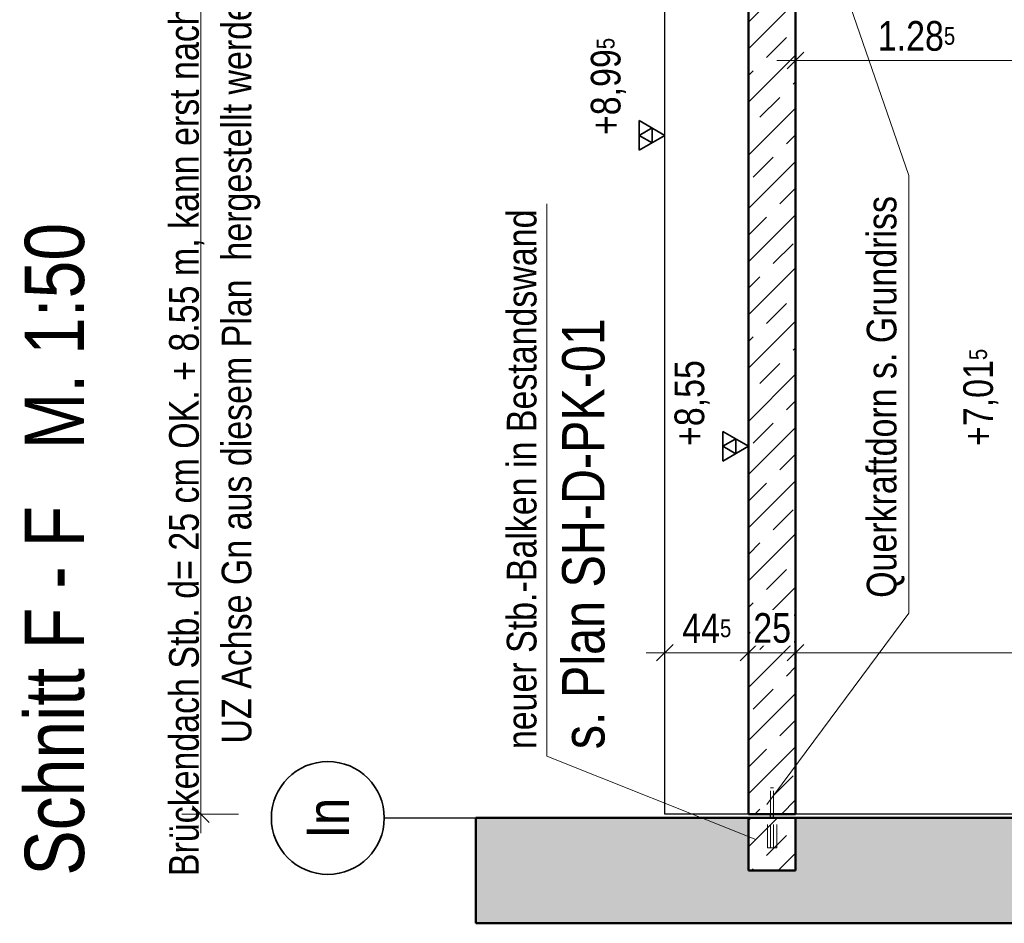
# Model space of a CAD drawing. Header units: millimetres. Extents: x -13 to 146, y -13 to 60.
# Tile 140 of 170: x 51.57 to 56.81, y 10.21 to 15.01. Entities that reach past the tile are written whole.
import ezdxf
from ezdxf.enums import TextEntityAlignment as Align

# ---------------------------------------------------------------- set-up
doc = ezdxf.new("R2010")
doc.units = ezdxf.units.MM
doc.linetypes.add('DASHDOTX2', pattern=[2, 1, -0.5, 0, -0.5])
doc.linetypes.add('HIDDEN', pattern=[0.375, 0.25, -0.125])
doc.layers.add('Achsen', color=7, linetype='Continuous', lineweight=20)
doc.layers.add('Schraffuren', color=7, linetype='Continuous', lineweight=20)
doc.styles.add('Arial Narrow', font='ARIALN.TTF')
doc.dimstyles.new('Arch_Strakon_dimstyle', dxfattribs={"dimtxt": 11.25, "dimasz": 1, "dimexe": 1.25, "dimexo": 0.0625, "dimgap": 1, "dimtad": 0, "dimdec": 5, "dimzin": 12, "dimdsep": 46, "dimtxsty": 'Arial Narrow', "dimblk": 'Arrowhead_Tick', "dimsah": 1, "dimcen": 0, "dimse1": 1, "dimse2": 1, "dimclrd": 6, "dimclrt": 3, "dimazin": 0, "dimtfac": 1, "dimtdec": 4, "dimtmove": 0, "dimatfit": 3, "dimldrblk": 'NONE', "dimfxl": 1, "dimtvp": 1, "dimtolj": 1, "dimtzin": 0, "dimlwd": 13, "dimarcsym": 2})
pattern_1 = [(45, (0, 0), (-0.14142136, 0.14142136), [0.15, -0.1]), (45, (-0.07071, 0.07071), (-0.14142136, 0.14142136), [])]

# ---------------------------------------------------------------- blocks, each defined once
blk = doc.blocks.new('Arrowhead_Tick')
at = {"color": 0, "linetype": 'Continuous', "lineweight": -2}
for p, q in [((0, 20), (0, -10)), ((-1, 0), (0, 0)), ((10, 0), (0, 0))]:
    blk.add_line(p, q, dxfattribs=at)
at = {"color": 2, "linetype": 'Continuous', "lineweight": 35}
blk.add_line((4.42, 4.42), (-4.42, -4.42), dxfattribs=at)
blk = doc.blocks.new('*D273')
at = {"color": 6, "linetype": 'Continuous', "lineweight": 13}
blk.add_line((55.7076, 14.7972), (56.9726, 14.7972), dxfattribs=at)
at = {"layer": 'Defpoints', "color": 0}
for p in [(56.9826, 15.7146), (56.9826, 14.7972), (55.6976, 10.7913)]:
    blk.add_point(p, dxfattribs=at)
at = {"color": 6, "lineweight": 13, "xscale": 0.01, "yscale": 0.01, "zscale": 0.01}
blk.add_blockref('Arrowhead_Tick', (56.9826, 14.7972), dxfattribs=at)
at = {"color": 6, "lineweight": 13, "xscale": 0.01, "yscale": 0.01, "zscale": 0.01, "rotation": 180}
blk.add_blockref('Arrowhead_Tick', (55.6976, 14.7972), dxfattribs=at)
at = {"color": 2, "lineweight": 35, "insert": (56.3401, 14.9276), "char_height": 0.1575, "attachment_point": 5, "style": 'Arial Narrow', "bg_fill": 3, "box_fill_scale": 1.1, "bg_fill_color": 256, "bg_fill_true_color": 13158600, "bg_fill_transparency": 0}
blk.add_mtext('\\A1;1.28{\\A1;\\H.6x;\\S5;}', dxfattribs=at)
blk = doc.blocks.new('_None')
blk = doc.blocks.new('*D288')
at = {"color": 6, "linetype": 'Continuous', "lineweight": 13}
blk.add_line((52.5355, 10.8013), (52.5355, 16.1122), dxfattribs=at)
at = {"layer": 'Defpoints', "color": 0}
for p in [(52.5355, 16.1222), (55.0026, 16.1222), (55.0026, 10.7913)]:
    blk.add_point(p, dxfattribs=at)
at = {"color": 6, "lineweight": 13, "xscale": 0.01, "yscale": 0.01, "zscale": 0.01}
for p, rotation in [((52.5355, 16.1222), 90), ((52.5355, 10.7913), 270)]:
    blk.add_blockref('Arrowhead_Tick', p, dxfattribs=dict(at, rotation=rotation))
blk = doc.blocks.new('*D289')
at = {"color": 6, "linetype": 'Continuous', "lineweight": 13}
blk.add_line((55.0126, 11.65), (55.4376, 11.65), dxfattribs=at)
at = {"layer": 'Defpoints', "color": 0}
for p in [(55.0026, 10.7913), (55.4476, 10.7913)]:
    blk.add_point(p, dxfattribs=at)
at = {"color": 6, "lineweight": 13, "xscale": 0.01, "yscale": 0.01, "zscale": 0.01}
blk.add_blockref('Arrowhead_Tick', (55.4476, 11.65), dxfattribs=at)
at = {"color": 6, "lineweight": 13, "xscale": 0.01, "yscale": 0.01, "zscale": 0.01, "rotation": 180}
blk.add_blockref('Arrowhead_Tick', (55.0026, 11.65), dxfattribs=at)
at = {"color": 2, "lineweight": 35, "insert": (55.2251, 11.7788), "char_height": 0.1575, "attachment_point": 5, "style": 'Arial Narrow', "bg_fill": 3, "box_fill_scale": 1.1, "bg_fill_color": 256, "bg_fill_true_color": 13158600, "bg_fill_transparency": 0}
blk.add_mtext('\\A1;44{\\A1;\\H.6x;\\S5;}', dxfattribs=at)
at = {"layer": 'Defpoints', "color": 0}
blk.add_point((55.4476, 11.65), dxfattribs=at)
blk = doc.blocks.new('*D290')
at = {"color": 6, "linetype": 'Continuous', "lineweight": 13}
blk.add_line((55.4576, 11.65), (55.6876, 11.65), dxfattribs=at)
at = {"layer": 'Defpoints', "color": 0}
for p in [(55.6976, 11.65), (55.4476, 10.7913), (55.6976, 10.4913)]:
    blk.add_point(p, dxfattribs=at)
at = {"color": 6, "lineweight": 13, "xscale": 0.01, "yscale": 0.01, "zscale": 0.01}
blk.add_blockref('Arrowhead_Tick', (55.6976, 11.65), dxfattribs=at)
at = {"color": 6, "lineweight": 13, "xscale": 0.01, "yscale": 0.01, "zscale": 0.01, "rotation": 180}
blk.add_blockref('Arrowhead_Tick', (55.4476, 11.65), dxfattribs=at)
at = {"color": 2, "lineweight": 35, "insert": (55.5726, 11.7804), "char_height": 0.1575, "attachment_point": 5, "style": 'Arial Narrow', "bg_fill": 3, "box_fill_scale": 1.1, "bg_fill_color": 256, "bg_fill_true_color": 13158600, "bg_fill_transparency": 0}
blk.add_mtext('\\A1;25', dxfattribs=at)
blk = doc.blocks.new('*D291')
at = {"color": 6, "linetype": 'Continuous', "lineweight": 13}
blk.add_line((55.7076, 11.65), (59.8175, 11.65), dxfattribs=at)
at = {"layer": 'Defpoints', "color": 0}
for p in [(59.8275, 11.65), (55.6976, 10.4913), (59.8275, 10.4913)]:
    blk.add_point(p, dxfattribs=at)
at = {"color": 6, "lineweight": 13, "xscale": 0.01, "yscale": 0.01, "zscale": 0.01}
blk.add_blockref('Arrowhead_Tick', (59.8275, 11.65), dxfattribs=at)
at = {"color": 6, "lineweight": 13, "xscale": 0.01, "yscale": 0.01, "zscale": 0.01, "rotation": 180}
blk.add_blockref('Arrowhead_Tick', (55.6976, 11.65), dxfattribs=at)
at = {"color": 2, "lineweight": 35, "insert": (57.7625, 11.7804), "char_height": 0.1575, "attachment_point": 5, "style": 'Arial Narrow', "bg_fill": 3, "box_fill_scale": 1.1, "bg_fill_color": 256, "bg_fill_true_color": 13158600, "bg_fill_transparency": 0}
blk.add_mtext('\\A1;4.13', dxfattribs=at)

msp = doc.modelspace()

# ---------------------------------------------------------------- hatches: boundary and pattern name
at = {"layer": 'Schraffuren', "lineweight": 13}
h = msp.add_hatch(dxfattribs=at)
h.set_pattern_fill('bB', color=6, scale=0.01, angle=45, style=0, pattern_type=2)
h.set_pattern_definition(pattern_1)
h.paths.add_polyline_path([(55.697551, 10.791334), (55.697551, 16.122152), (55.447551, 16.122152), (55.447551, 10.791334)])
at = {"layer": 'Schraffuren', "lineweight": 13, "true_color": 0xf0f0f0}
msp.add_hatch(color=7, dxfattribs=at).paths.add_polyline_path([(60.107551, 10.211334), (60.107551, 10.491334), (59.827551, 10.491334), (59.827551, 10.771334), (55.697551, 10.771334), (55.697551, 10.491334), (55.447551, 10.491334), (55.447551, 10.771334), (53.997551, 10.771334), (53.997551, 10.211334)])
at = {"layer": 'Schraffuren', "lineweight": 13}
h = msp.add_hatch(dxfattribs=at)
h.set_pattern_fill('bB', color=6, scale=0.01, angle=45, style=0, pattern_type=2)
h.set_pattern_definition(pattern_1)
h.paths.add_polyline_path([(55.447551, 10.491334), (55.697551, 10.491334), (55.697551, 10.771334), (55.447551, 10.771334)])

# ---------------------------------------------------------------- linework, layer by layer
at = {"color": 5, "linetype": 'Continuous', "lineweight": 18}
for p, q in [((56.298891, 14.186638), (55.643392, 16.087584)), ((56.298891, 14.186638), (56.298891, 11.859617)), ((54.374819, 14.03604), (54.374819, 11.100592)), ((56.298891, 11.859617), (55.545067, 10.843594)), ((54.374819, 11.100592), (55.485308, 10.657539))]:
    msp.add_line(p, q, dxfattribs=at)
at = {"color": 3, "linetype": 'Continuous', "lineweight": 25}
for p, q in [((55.002551, 14.32125), (55.002551, 14.924869)), ((55.447551, 12.668456), (55.447551, 13.197656))]:
    msp.add_line(p, q, dxfattribs=at)
at = {"color": 2, "linetype": 'Continuous', "lineweight": 35}
for p, q in [((55.002551, 14.4), (54.866156, 14.47875)), ((54.866156, 14.47875), (54.866156, 14.32125)), ((54.934353, 14.439375), (54.866156, 14.4)), ((54.866156, 14.32125), (55.002551, 14.4)), ((54.866156, 14.4), (54.934353, 14.360625)), ((54.934353, 14.360625), (54.934353, 14.439375)), ((55.447551, 12.747206), (55.311156, 12.825956)), ((55.311156, 12.825956), (55.311156, 12.668456)), ((55.379353, 12.786581), (55.311156, 12.747206)), ((55.379353, 12.707831), (55.379353, 12.786581)), ((55.311156, 12.668456), (55.447551, 12.747206)), ((55.311156, 12.747206), (55.379353, 12.707831))]:
    msp.add_line(p, q, dxfattribs=at)
at = {"color": 4, "linetype": 'Continuous', "lineweight": 50}
for p, q in [((53.997551, 10.211334), (53.997551, 10.771334)), ((60.107551, 10.211334), (53.997551, 10.211334))]:
    msp.add_line(p, q, dxfattribs=at)
at = {"layer": 'Achsen', "color": 3, "linetype": 'DASHDOTX2', "lineweight": 25, "ltscale": 0.5}
msp.add_line((53.510681, 10.771334), (61.481056, 10.771334), dxfattribs=at)
at = {"layer": 'Achsen', "color": 2, "linetype": 'Continuous', "lineweight": 35}
msp.add_circle((53.210681, 10.771334), 0.3, dxfattribs=at)

# ---------------------------------------------------------------- texts
at = {"color": 2, "lineweight": 35, "style": 'Arial Narrow'}
for s, rotation, p in [('UZ Achse Gn aus diesem Plan  hergestellt werden', 90.00002, (52.804328, 11.167232)), ('neuer Stb.-Balken in Bestandswand', 90, (54.3198, 11.137271))]:
    msp.add_text(s, height=0.1575, rotation=rotation, dxfattribs=at).set_placement(p)
at = {"color": 4, "lineweight": 50, "style": 'Arial Narrow'}
msp.add_text('s. Plan SH-D-PK-01', height=0.225, rotation=90, dxfattribs=at).set_placement((54.681344, 11.136726))
at = {"color": 2, "lineweight": 35, "char_height": 0.1575, "attachment_point": 1, "rotation": 90, "line_spacing_factor": 0.9, "style": 'Arial Narrow'}
for s, insert in [(' +8,99{\\A1;\\H.6x;\\S5;}', (54.608801, 14.351175)), (' +7,01{\\A1;\\H.6x;\\S5;}', (56.588801, 12.698381)), (' +8,55', (55.053801, 12.698381))]:
    msp.add_mtext(s, dxfattribs=dict(at, insert=insert))
at = {"layer": 'Achsen', "color": 2, "lineweight": 35, "style": 'Arial Narrow'}
msp.add_text('Brückendach Stb. d= 25 cm OK. + 8.55 m, kann erst nach Fertigstellung', height=0.1575, rotation=90.00002, dxfattribs=at).set_placement((52.524703, 10.462091))
at = {"layer": 'Achsen', "color": 1, "lineweight": 70, "style": 'Arial Narrow'}
msp.add_text('Schnitt F - F   M. 1:50', height=0.315, rotation=90, dxfattribs=at).set_placement((51.914907, 10.464971))
at = {"layer": 'Achsen', "color": 4, "lineweight": 50, "style": 'Arial Narrow'}
msp.add_text('In', height=0.225, rotation=90, dxfattribs=at).set_placement((53.210681, 10.770507), align=Align.MIDDLE_CENTER)

# ---------------------------------------------------------------- dimensions: what is measured, and where the dimension line sits
at = {"lineweight": 35}
dim = msp.add_linear_dim(base=(52.535491, 16.122152), p1=(55.002551, 10.791334), p2=(55.002551, 16.122152), angle=90, text=' ', dimstyle='Arch_Strakon_dimstyle', override={"dimscale": 0.01, "dimtxt": 15, "dimasz": 1, "dimgap": 5, "dimtad": 1, "dimjust": 0, "dimtih": 0, "dimtoh": 0, "dimdec": 5, "dimdsep": 46, "dimtxsty": 'Arial Narrow', "dimclrd": 6, "dimclrt": 2, "dimtix": 1, "dimtofl": 255, "dimtmove": 0, "dimatfit": 2, "dimfxl": 0, "dimfxlon": 0, "dimtvp": 33.333333, "dimtfill": 1, "dimtfillclr": 7, "dimlwd": 13}, dxfattribs=at)
dim.commit()
dim.dimension.update_dxf_attribs({"geometry": '*D288', "text_midpoint": (52.535491, 13.456743), "dimtype": 160})

# ---------------------------------------------------------------- next in the draw order: dimensions: what is measured, and where the dimension line sits
for base, p1, p2, text, picture, middle in [((56.982551, 14.797206), (55.697551, 10.791334), (56.982551, 15.714618), '1.28{\\A1;\\H.6x;\\S5;}', '*D273', (56.340051, 14.797206)), ((55.447551, 11.65), (55.002551, 10.791334), (55.447551, 10.791334), '44{\\A1;\\H.6x;\\S5;}', '*D289', (55.225051, 11.65))]:
    dim = msp.add_linear_dim(base=base, p1=p1, p2=p2, text=text, dimstyle='Arch_Strakon_dimstyle', override={"dimscale": 0.01, "dimtxt": 15.75, "dimasz": 1, "dimgap": 5, "dimtad": 1, "dimjust": 0, "dimtih": 0, "dimtoh": 0, "dimdec": 5, "dimdsep": 46, "dimtxsty": 'Arial Narrow', "dimclrd": 6, "dimclrt": 2, "dimtix": 1, "dimtofl": 255, "dimtmove": 0, "dimatfit": 2, "dimfxl": 0, "dimfxlon": 0, "dimtvp": 31.746032, "dimtfill": 1, "dimtfillclr": 7, "dimlwd": 13}, dxfattribs=at)
    dim.commit()
    dim.dimension.update_dxf_attribs({"geometry": picture, "text_midpoint": middle, "dimtype": 160})

# ---------------------------------------------------------------- next in the draw order: linework, layer by layer
at = {"layer": 'Achsen', "color": 3, "linetype": 'Continuous', "lineweight": 25}
msp.add_line((55.002551, 10.791334), (55.002551, 16.122152), dxfattribs=at)

# ---------------------------------------------------------------- next in the draw order: texts
at = {"color": 2, "lineweight": 35, "style": 'Arial Narrow'}
msp.add_text('Querkraftdorn s. Grundriss', height=0.1575, rotation=90, dxfattribs=at).set_placement((56.233341, 11.941554))

# ---------------------------------------------------------------- next in the draw order: dimensions: what is measured, and where the dimension line sits
at = {"lineweight": 35}
dim = msp.add_linear_dim(base=(55.697551, 11.65), p1=(55.447551, 10.791334), p2=(55.697551, 10.491334), text='25', dimstyle='Arch_Strakon_dimstyle', override={"dimscale": 0.01, "dimtxt": 15.75, "dimasz": 1, "dimgap": 5, "dimtad": 1, "dimjust": 0, "dimtih": 0, "dimtoh": 0, "dimdec": 5, "dimdsep": 46, "dimtxsty": 'Arial Narrow', "dimclrd": 6, "dimclrt": 2, "dimtix": 1, "dimtofl": 255, "dimtmove": 0, "dimatfit": 2, "dimfxl": 0, "dimfxlon": 0, "dimtvp": 31.746032, "dimtfill": 1, "dimtfillclr": 7, "dimlwd": 13}, dxfattribs=at)
dim.commit()
dim.dimension.update_dxf_attribs({"geometry": '*D290', "text_midpoint": (55.572551, 11.65), "dimtype": 160})

# ---------------------------------------------------------------- next in the draw order: linework, layer by layer
at = {"color": 4, "linetype": 'Continuous', "lineweight": 50}
for p, q in [((55.447551, 10.791334), (55.447551, 16.122152)), ((55.447551, 10.771334), (53.997551, 10.771334)), ((55.447551, 10.491334), (55.447551, 10.771334))]:
    msp.add_line(p, q, dxfattribs=at)
at = {"color": 6, "linetype": 'HIDDEN', "lineweight": 13, "ltscale": 0.5}
for p, q in [((55.56516, 10.932162), (55.564551, 10.932162)), ((55.564551, 10.791334), (55.564551, 10.932162)), ((55.566894, 10.932162), (55.56516, 10.932162)), ((55.569489, 10.932162), (55.566894, 10.932162)), ((55.547551, 10.612162), (55.547551, 10.771334)), ((55.564551, 10.612162), (55.564551, 10.771334)), ((55.549454, 10.612162), (55.547551, 10.612162)), ((55.554873, 10.612162), (55.549454, 10.612162)), ((55.562984, 10.612162), (55.554873, 10.612162)), ((55.564551, 10.612162), (55.562984, 10.612162)), ((55.56516, 10.612162), (55.564551, 10.612162)), ((55.566894, 10.612162), (55.56516, 10.612162)), ((55.569489, 10.612162), (55.566894, 10.612162))]:
    msp.add_line(p, q, dxfattribs=at)
at = {"layer": 'Achsen', "color": 3, "linetype": 'Continuous', "lineweight": 25}
for p, q in [((55.447551, 10.791334), (55.002551, 10.791334)), ((55.564551, 10.771334), (55.564551, 10.791334))]:
    msp.add_line(p, q, dxfattribs=at)

# ---------------------------------------------------------------- next in the draw order: dimensions: what is measured, and where the dimension line sits
at = {"lineweight": 35}
dim = msp.add_linear_dim(base=(59.827545, 11.65), p1=(55.697551, 10.491334), p2=(59.827545, 10.491334), text='4.13', dimstyle='Arch_Strakon_dimstyle', override={"dimscale": 0.01, "dimtxt": 15.75, "dimasz": 1, "dimgap": 5, "dimtad": 1, "dimjust": 0, "dimtih": 0, "dimtoh": 0, "dimdec": 5, "dimdsep": 46, "dimtxsty": 'Arial Narrow', "dimclrd": 6, "dimclrt": 2, "dimtix": 1, "dimtofl": 255, "dimtmove": 0, "dimatfit": 2, "dimfxl": 0, "dimfxlon": 0, "dimtvp": 31.746032, "dimtfill": 1, "dimtfillclr": 7, "dimlwd": 13}, dxfattribs=at)
dim.commit()
dim.dimension.update_dxf_attribs({"geometry": '*D291', "text_midpoint": (57.762548, 11.65), "dimtype": 160})

# ---------------------------------------------------------------- next in the draw order: linework, layer by layer
at = {"color": 4, "linetype": 'Continuous', "lineweight": 50}
for p, q in [((55.697551, 10.791334), (55.697551, 16.122152)), ((55.697551, 10.791334), (55.447551, 10.791334)), ((55.697551, 10.771334), (55.447551, 10.771334)), ((59.827551, 10.771334), (55.697551, 10.771334)), ((55.697551, 10.491334), (55.697551, 10.771334)), ((55.697551, 10.491334), (55.447551, 10.491334))]:
    msp.add_line(p, q, dxfattribs=at)
at = {"color": 6, "linetype": 'HIDDEN', "lineweight": 13, "ltscale": 0.5}
for p, q in [((55.572551, 10.932162), (55.569489, 10.932162)), ((55.575612, 10.932162), (55.572551, 10.932162)), ((55.578208, 10.932162), (55.575612, 10.932162)), ((55.579942, 10.932162), (55.578208, 10.932162)), ((55.580551, 10.932162), (55.579942, 10.932162)), ((55.580551, 10.791334), (55.580551, 10.932162)), ((55.580551, 10.612162), (55.580551, 10.771334)), ((55.597551, 10.612162), (55.597551, 10.771334)), ((55.572551, 10.612162), (55.569489, 10.612162)), ((55.575612, 10.612162), (55.572551, 10.612162)), ((55.578208, 10.612162), (55.575612, 10.612162)), ((55.579942, 10.612162), (55.578208, 10.612162)), ((55.580551, 10.612162), (55.579942, 10.612162)), ((55.582118, 10.612162), (55.580551, 10.612162)), ((55.590228, 10.612162), (55.582118, 10.612162)), ((55.595648, 10.612162), (55.590228, 10.612162)), ((55.597551, 10.612162), (55.595648, 10.612162))]:
    msp.add_line(p, q, dxfattribs=at)
at = {"layer": 'Achsen', "color": 3, "linetype": 'Continuous', "lineweight": 25}
for p, q in [((55.580551, 10.771334), (55.580551, 10.791334)), ((56.982551, 10.791334), (55.697551, 10.791334))]:
    msp.add_line(p, q, dxfattribs=at)

doc.saveas('drawing.dxf')
